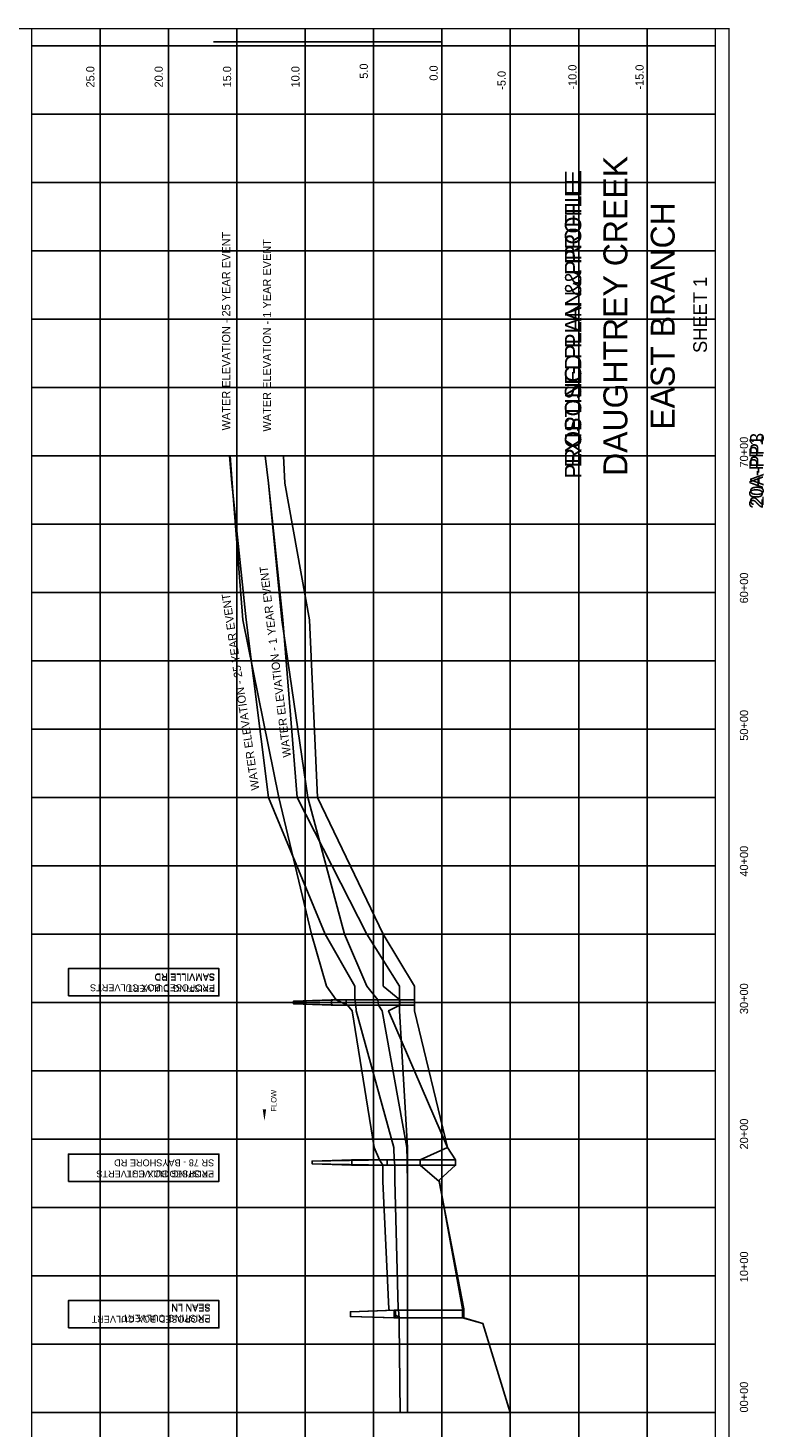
# Model space of a CAD drawing. Extents: x 224267 to 234987, y 856721 to 872756.
# Tile 3 of 3: x 229604 to 234987, y 862488 to 872731. Entities that reach past the tile are written whole.
import ezdxf
from ezdxf.enums import TextEntityAlignment as Align

# ---------------------------------------------------------------- set-up
doc = ezdxf.new("R2010")
doc.units = 0
doc.header["$LTSCALE"] = 800
doc.linetypes.add('DASHED', pattern=[0])
doc.linetypes.add('STREAM', pattern=[0])
doc.layers.get('0').update_dxf_attribs({"linetype": 'CONTINUOUS'})
for name, color, linetype in [('BORDER', 1, 'CONTINUOUS'), ('EXISTING', 7, 'CONTINUOUS'), ('GRID', 2, 'CONTINUOUS'), ('PROPOSED', 7, 'CONTINUOUS'), ('TEXT', 7, 'CONTINUOUS'), ('TRUNKS', 5, 'STREAM')]:
    doc.layers.add(name, color=color, linetype=linetype)

# ---------------------------------------------------------------- blocks, each defined once
blk = doc.blocks.new('FLARROW')
at = {"color": 0}
blk.add_lwpolyline([(-0.28, 0.019, 0, 0.05, 0), (-0.112, 0.019, 0, 0, -0.087559), (-0.012, 0.001, 0, 0, 0.245722), (0.075, 0.013, 0, 0, -0.309425), (0.212, 0.015, 0, 0, 0), (0.278, 0.013, 0, 0, 0)], format="xyseb", dxfattribs=at)
blk.add_text('FLOW', height=0.08, dxfattribs=at).set_placement((0.015, -0.157), align=Align.CENTER)

msp = doc.modelspace()

# ---------------------------------------------------------------- linework, layer by layer
at = {"layer": 'BORDER', "color": 0, "const_width": 10}
msp.add_lwpolyline([(234732, 856726), (234732, 872726), (224272, 872726), (224272, 856726)], close=True, dxfattribs=at)
for points in [[(229632, 856726), (229632, 872726)], [(234632, 856726), (234632, 872726)]]:
    msp.add_lwpolyline(points, dxfattribs=at)
at = {"layer": 'EXISTING', "color": 0}
msp.add_line((230962, 872631), (232632, 872631), dxfattribs=at)
for points in [[(232250, 863348), (232249, 863349), (232243, 863359), (232200, 864291), (232199, 864411), (232175, 864451), (232137, 864541), (231974, 865541), (231941, 865581), (231859, 865621), (231787, 865721), (231678, 866101), (231439, 867101), (231176, 868401), (231098, 869401), (231082, 869601)], [(232380, 862601), (232380, 863253), (232380, 863293), (232379, 863349), (232379, 863359), (232379, 864291), (232378, 864411), (232377, 864451), (232376, 864541), (232194, 865541), (232168, 865581), (232163, 865621), (232083, 865721), (231918, 866101), (231651, 867101), (231461, 868401), (231364, 869401), (231338, 869601)], [(231823, 865581), (231547, 865591), (231547, 865611), (231823, 865621)], [(231972, 864411), (231682, 864421), (231682, 864441), (231972, 864451)], [(232292, 863293), (231962, 863303), (231962, 863339), (232292, 863349)], [(232327, 862601), (232318, 863253), (232320, 863293), (232292, 863315)]]:
    msp.add_lwpolyline(points, dxfattribs=at)
at = {"layer": 'EXISTING', "color": 0, "linetype": 'DASHED'}
msp.add_lwpolyline([(233132, 862601), (232932, 863253), (232792, 863293), (232792, 863349), (232792, 863359), (232612, 864291), (232472, 864411), (232472, 864451), (232672, 864541), (232242, 865541), (232323, 865581), (232323, 865621), (232202, 865721), (232202, 866101), (231722, 867101), (231662, 868401), (231482, 869401), (231472, 869601)], dxfattribs=at)
at = {"layer": 'EXISTING', "color": 0}
for points in [[(232323, 865581), (231823, 865581), (231823, 865621), (232323, 865621)], [(232472, 864411), (231972, 864411), (231972, 864451), (232472, 864451)], [(232792, 863293), (232292, 863293), (232292, 863349), (232792, 863349)]]:
    msp.add_lwpolyline(points, close=True, dxfattribs=at)
at = {"layer": 'GRID', "color": 0}
for points in [[(230132, 856726), (230132, 872726)], [(230632, 856726), (230632, 872726)], [(231132, 856726), (231132, 872726)], [(231632, 856726), (231632, 872726)], [(232132, 856726), (232132, 872726)], [(232632, 856726), (232632, 872726)], [(233132, 856726), (233132, 872726)], [(233632, 856726), (233632, 872726)], [(234132, 856726), (234132, 872726)], [(234632, 872601), (229632, 872601)], [(234632, 872101), (229632, 872101)], [(234632, 871601), (229632, 871601)], [(234632, 871101), (229632, 871101)], [(234632, 870601), (229632, 870601)], [(234632, 870101), (229632, 870101)], [(234632, 869601), (229632, 869601)], [(234632, 869101), (229632, 869101)], [(234632, 868601), (229632, 868601)], [(234632, 868101), (229632, 868101)], [(234632, 867601), (229632, 867601)], [(234632, 867101), (229632, 867101)], [(234632, 866601), (229632, 866601)], [(234632, 866101), (229632, 866101)], [(234632, 865601), (229632, 865601)], [(234632, 865101), (229632, 865101)], [(234632, 864601), (229632, 864601)], [(234632, 864101), (229632, 864101)], [(234632, 863601), (229632, 863601)], [(234632, 863101), (229632, 863101)], [(234632, 862601), (229632, 862601)]]:
    msp.add_lwpolyline(points, dxfattribs=at)
at = {"layer": 'PROPOSED', "color": 0}
for points in [[(232327, 862601), (232318, 863253), (232319, 863293), (232313, 863349), (232312, 863359), (232287, 864301), (232287, 864411), (232282, 864451), (232280, 864541), (232004, 865541), (232003, 865581), (231995, 865621), (231994, 865721), (231778, 866101), (231364, 867101), (231199, 868401), (231094, 869401), (231079, 869601)], [(232380, 862601), (232380, 863253), (232380, 863293), (232380, 863349), (232380, 863359), (232380, 864301), (232380, 864411), (232380, 864451), (232380, 864541), (232322, 865541), (232322, 865581), (232322, 865621), (232321, 865721), (232083, 866101), (231572, 867101), (231469, 868401), (231363, 869401), (231338, 869601)], [(231932, 865621), (231547, 865611), (231547, 865591), (231932, 865581)], [(232232, 864451), (231682, 864441), (231682, 864421), (232232, 864411)], [(232282, 863349), (231962, 863339), (231962, 863303), (232282, 863293)]]:
    msp.add_lwpolyline(points, dxfattribs=at)
at = {"layer": 'PROPOSED', "color": 0, "linetype": 'DASHED'}
msp.add_lwpolyline([(233132, 862601), (232932, 863253), (232782, 863293), (232782, 863349), (232782, 863359), (232612, 864301), (232732, 864411), (232732, 864451), (232672, 864541), (232432, 865541), (232432, 865581), (232432, 865621), (232432, 865721), (232202, 866101), (231722, 867101), (231662, 868401), (231482, 869401), (231472, 869601)], dxfattribs=at)
at = {"layer": 'PROPOSED', "color": 0}
for points in [[(229900, 865649), (231000, 865649), (231000, 865849), (229900, 865849)], [(232432, 865621), (231932, 865621), (231932, 865581), (232432, 865581)], [(229900, 864292), (231000, 864292), (231000, 864492), (229900, 864492)], [(232732, 864451), (232232, 864451), (232232, 864411), (232732, 864411)], [(229900, 863220), (231000, 863220), (231000, 863420), (229900, 863420)], [(232782, 863293), (232282, 863293), (232282, 863349), (232782, 863349)]]:
    msp.add_lwpolyline(points, close=True, dxfattribs=at)

# ---------------------------------------------------------------- block references
at = {"layer": 'TRUNKS', "color": 0, "xscale": 500, "yscale": 500, "zscale": 500, "rotation": 90}
msp.add_blockref('FLARROW', (231343, 864875), dxfattribs=at)

# ---------------------------------------------------------------- texts
at = {"layer": 'EXISTING', "color": 0}
for s, height, p in [('EXISTING PLAN & PROFILE', 120, (233651, 870563)), ('20A-PP1', 100, (234979, 869482))]:
    msp.add_text(s, height=height, rotation=90, dxfattribs=at).set_placement(p, align=Align.CENTER)
for s, height, rotation, p in [('WATER ELEVATION - 25 YEAR EVENT', 60, 90, (231083, 869787)), ('WATER ELEVATION - 1 YEAR EVENT', 60, 90, (231382, 869778)), ('SAMVILLE RD', 50, 180, (230972, 865809)), ('EXISTING CULVERT', 50, 180, (230972, 865728)), ('SR 78 - BAYSHORE RD', 50, 180, (230966, 864453)), ('EXISTING CULVERT', 50, 180, (230966, 864372)), ('SEAN LN', 50, 180, (230939, 863397)), ('EXISTING CULVERT', 50, 180, (230939, 863316))]:
    msp.add_text(s, height=height, rotation=rotation, dxfattribs=at).set_placement(p)
at = {"layer": 'PROPOSED', "color": 0}
for s, height, p in [('PROPOSED PLAN & PROFILE', 120, (233651, 870563)), ('20A-PP3', 100, (234986, 869501))]:
    msp.add_text(s, height=height, rotation=90, dxfattribs=at).set_placement(p, align=Align.CENTER)
for s, height, rotation, p in [('WATER ELEVATION - 1 YEAR EVENT', 60, 97.0246, (231529, 867399)), ('WATER ELEVATION - 25 YEAR EVENT', 60, 98.6049, (231297, 867159)), ('SAMVILLE RD', 50, 180, (230972, 865815)), ('PROPOSED BOX CULVERTS', 50, 180, (230972, 865734)), ('SR 78 - BAYSHORE RD', 50, 180, (230966, 864453)), ('PROPSED BOX CULVERTS', 50, 180, (230966, 864372)), ('PROPOSED BOX CULVERT', 50, 180, (230939, 863309)), ('SEAN LN', 50, 180, (230939, 863389))]:
    msp.add_text(s, height=height, rotation=rotation, dxfattribs=at).set_placement(p)
at = {"layer": 'TEXT', "color": 0}
for s, p in [('25.0', (230090, 872296)), ('20.0', (230590, 872296)), ('15.0', (231090, 872296)), ('10.0', (231590, 872296)), ('5.0', (232090, 872360)), ('0.0', (232601, 872346)), ('-5.0', (233098, 872279))]:
    msp.add_text(s, height=60, rotation=90, dxfattribs=at).set_placement(p)
for s, height, p in [('-10.0', 60, (233616, 872372)), ('-15.0', 60, (234107, 872372)), ('DAUGHTREY CREEK', 175, (233988, 870624)), ('EAST BRANCH', 175, (234334, 870624)), ('SHEET 1', 100, (234570, 870632)), ('70+00', 60, (234871, 869628)), ('60+00', 60, (234871, 868634)), ('50+00', 60, (234871, 867629)), ('40+00', 60, (234871, 866635)), ('30+00', 60, (234871, 865629)), ('20+00', 60, (234871, 864639)), ('10+00', 60, (234871, 863667)), ('00+00', 60, (234871, 862714))]:
    msp.add_text(s, height=height, rotation=90, dxfattribs=at).set_placement(p, align=Align.CENTER)

doc.saveas('drawing.dxf')
